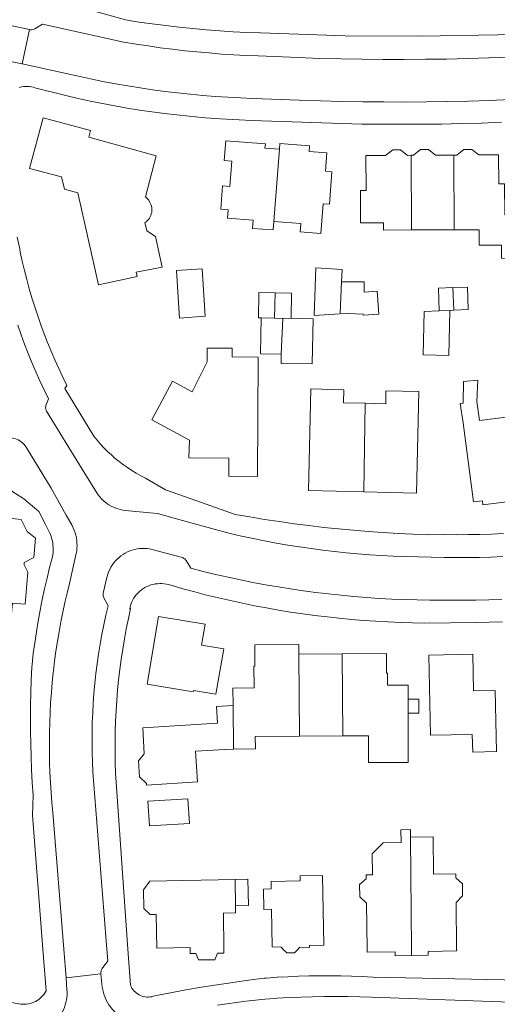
# Model space of a CAD drawing. Header units: metres. Extents: x 89888 to 94270, y 464165 to 468904.
# Tile 109 of 256: x 92162 to 92228, y 466032 to 466168. Entities that reach past the tile are written whole.
import ezdxf

# ---------------------------------------------------------------- set-up
doc = ezdxf.new("R2010")
doc.units = ezdxf.units.M
for name, color, linetype, lineweight in [('B_BEBOUWINGSGRENS_0', 251, 'CONTINUOUS', 13), ('B_TUSSENMUUR_0', 251, 'CONTINUOUS', 13), ('V_WEGGRENS_0', 251, 'CONTINUOUS', 13)]:
    doc.layers.add(name, color=color, linetype=linetype, lineweight=lineweight)

# ---------------------------------------------------------------- blocks, each defined once
blk = doc.blocks.new('OGT_BLOK3_ACAD_1_FMEBLOCK4')
at = {"layer": 'B_BEBOUWINGSGRENS_0'}
blk.add_line((-1.75, -4.8), (-1.48, -5.06), dxfattribs=at)
blk.add_lwpolyline([(0.61, -5.06), (0.85, -4.83), (2.17, -4.84), (2.16, -4.59), (4.16, -4.55), (3.98, 5.06), (0.88, 5.01), (0.9, 4.31), (-3.12, 4.23), (-3.1, 3.21), (-4.16, 3.19), (-4.11, 0.39), (-3.05, 0.41), (-2.95, -4.79)], dxfattribs=at)
blk = doc.blocks.new('OGT_BLOK3_ACAD_1_FMEBLOCK38')
at = {"layer": 'B_BEBOUWINGSGRENS_0'}
blk.add_line((4.77, -4.79), (4.69, 0.16), dxfattribs=at)
blk.add_lwpolyline([(6.31, 4.79), (-5.46, 4.57), (-6.31, 3.38), (-6.27, 0.79), (-5.4, -0.05), (-4.56, -0.03), (-4.48, -4.65), (0.12, -4.58), (0.13, -4.79)], dxfattribs=at)

msp = doc.modelspace()

# ---------------------------------------------------------------- linework, layer by layer
at = {"layer": 'B_BEBOUWINGSGRENS_0'}
for p, q in [((92183.6, 466133.09), (92184.03, 466126.53)), ((92221.31, 466127.58), (92221.88, 466127.61)), ((92209.46, 466102.57), (92216.71, 466102.4)), ((92206.46, 466080.22), (92200.48, 466080.18)), ((92224.58, 466075.13), (92224.48, 466080.18)), ((92200.57, 466068.88), (92206.54, 466068.92)), ((92179.87, 466056.52), (92185.38, 466056.84)), ((92196.82, 466039.81), (92198.02, 466039.79))]:
    msp.add_line(p, q, dxfattribs=at)
for points in [[(92165.19, 466154.11), (92163.32, 466147.16), (92167.74, 466145.98), (92168.15, 466144.31), (92169.98, 466143.78), (92172.83, 466131.1), (92178.17, 466132.25)], [(92178.17, 466132.25), (92178.04, 466132.85), (92181.63, 466133.56), (92180.7, 466137.79), (92179.51, 466138.57), (92179.25, 466139.68), (92179.43, 466139.81), (92179.59, 466139.96), (92179.73, 466140.12), (92179.86, 466140.29), (92179.97, 466140.48), (92180.06, 466140.67), (92180.13, 466140.88), (92180.18, 466141.09), (92180.21, 466141.31), (92180.21, 466141.52), (92180.19, 466141.74), (92180.14, 466141.96), (92180.08, 466142.17), (92179.99, 466142.38), (92179.89, 466142.57), (92179.77, 466142.76), (92179.63, 466142.93), (92179.48, 466143.09), (92179.32, 466143.23), (92180.78, 466148.9), (92171.51, 466151.46), (92171.75, 466152.37), (92165.19, 466154.11)], [(92197.81, 466149.79), (92195.81, 466149.94), (92195.86, 466150.54), (92190.39, 466150.94), (92190.19, 466148.25), (92191.22, 466148.17), (92190.96, 466144.68), (92189.94, 466144.76), (92189.7, 466141.52), (92190.73, 466141.44), (92190.64, 466140.29), (92194.18, 466140.03), (92194.1, 466138.89), (92196.94, 466138.67), (92197.03, 466139.82)], [(92204.34, 466149.31), (92201.9, 466149.49), (92201.96, 466150.29), (92197.87, 466150.59), (92197.81, 466149.79)], [(92197.03, 466139.82), (92200.76, 466139.55), (92200.68, 466138.4), (92203.52, 466138.19), (92203.82, 466142.28), (92204.72, 466142.21), (92205.05, 466146.7), (92204.15, 466146.77), (92204.34, 466149.31)], [(92215.99, 466148.97), (92215.45, 466148.96), (92214.51, 466149.7), (92213.46, 466149.7), (92212.44, 466148.94), (92209.74, 466148.94), (92209.76, 466144.09), (92208.98, 466144.09), (92209, 466139.64), (92212.15, 466139.65), (92212.16, 466138.65), (92216.04, 466138.67)], [(92221.87, 466148.99), (92219.32, 466148.99), (92218.36, 466149.76), (92217.25, 466149.76), (92216.31, 466148.97), (92215.99, 466148.97)], [(92225.36, 466136.57), (92228.42, 466136.58), (92228.43, 466134.76), (92231.08, 466134.75), (92231.02, 466140.78), (92228.89, 466140.74), (92228.87, 466145.02), (92228.09, 466145.02), (92228.04, 466149.02), (92225.31, 466149.01), (92224.35, 466149.75), (92223.24, 466149.75), (92222.29, 466148.99), (92221.87, 466148.99)], [(92216.04, 466138.67), (92219.51, 466138.68), (92221.91, 466138.69)], [(92221.91, 466138.69), (92225.35, 466138.71), (92225.36, 466136.57)], [(92184.03, 466126.53), (92187.56, 466126.77), (92187.13, 466133.32), (92183.6, 466133.09)], [(92206.36, 466131.51), (92206.44, 466133.23), (92202.84, 466133.43), (92202.58, 466126.87), (92206.15, 466127.1), (92206.16, 466127.18)], [(92206.16, 466127.18), (92209.36, 466127.06), (92209.35, 466126.94), (92211.5, 466127.05), (92211.3, 466130.24), (92209.49, 466130.08), (92209.47, 466131.54), (92206.36, 466131.51)], [(92197.23, 466130.02), (92194.97, 466130.06), (92194.91, 466126.56), (92195.27, 466126.55)], [(92199.42, 466126.49), (92199.48, 466129.97), (92197.23, 466130.02)], [(92221.73, 466130.72), (92219.73, 466130.64), (92219.85, 466127.52)], [(92221.88, 466127.61), (92223.86, 466127.71), (92223.73, 466130.78), (92221.73, 466130.72)], [(92219.85, 466127.52), (92217.79, 466127.43), (92217.61, 466121.46), (92221.19, 466121.34), (92221.31, 466127.58)], [(92195.27, 466126.55), (92195.18, 466121.6), (92198.04, 466121.54)], [(92198.04, 466121.54), (92198.02, 466120.28), (92202.34, 466120.2), (92202.46, 466126.43), (92199.42, 466126.49)], [(92194.78, 466104.69), (92194.89, 466121.14), (92191.29, 466121.16), (92191.3, 466122.36), (92187.85, 466122.39), (92187.84, 466120.49), (92185.78, 466116.36), (92183.04, 466117.81), (92180.2, 466112.47), (92185.41, 466109.7), (92185.32, 466107.24)], [(92229.43, 466112.91), (92225.38, 466112.38), (92225.03, 466115.02), (92225.19, 466117.98), (92223.19, 466117.77), (92223.15, 466114.81), (92222.74, 466114.74), (92223.15, 466112.09), (92224.59, 466101.18), (92225.81, 466101.34), (92225.88, 466100.75), (92230.99, 466101.42), (92231.12, 466101.44), (92231.04, 466102.03)], [(92209.64, 466114.77), (92206.66, 466114.84), (92206.7, 466116.64), (92202.15, 466116.75), (92201.82, 466102.75), (92209.46, 466102.57)], [(92216.71, 466102.4), (92217.05, 466116.39), (92212.5, 466116.5), (92212.46, 466114.7), (92209.64, 466114.77)], [(92185.32, 466107.24), (92190.84, 466107.21), (92190.82, 466104.72), (92194.78, 466104.69)], [(92155.11, 466083.06), (92154.91, 466080.88), (92160.34, 466080.4), (92160.96, 466087.23), (92162.71, 466087.07), (92163.1, 466091.47), (92162.57, 466092.49), (92162.6, 466092.82), (92163.93, 466093.51), (92164.17, 466096.18), (92163, 466097.11), (92162.16, 466098.73), (92158.77, 466099.12)], [(92187.06, 466081.43), (92187.55, 466084.3), (92181.13, 466085.39), (92179.55, 466076.05), (92185.91, 466074.98), (92185.95, 466075.17), (92189.01, 466074.66)], [(92189.01, 466074.66), (92190.14, 466080.91), (92187.06, 466081.43)], [(92200.48, 466080.18), (92200.46, 466081.5), (92194.4, 466081.46), (92194.42, 466078.51), (92194.29, 466078.51), (92194.3, 466075.53), (92191.38, 466075.51), (92191.4, 466073.09)], [(92212.73, 466075.89), (92212.72, 466077.55), (92212.59, 466077.55), (92212.57, 466080.26), (92206.46, 466080.22)], [(92224.48, 466080.18), (92218.43, 466080.05), (92218.66, 466069.02), (92224.41, 466069.13), (92224.46, 466066.68), (92227.75, 466066.78), (92227.58, 466075.19), (92224.58, 466075.13)], [(92215.55, 466074), (92215.54, 466075.91), (92212.73, 466075.89)], [(92191.4, 466073.09), (92189.14, 466072.96), (92189.26, 466070.69), (92178.96, 466070.04), (92179.13, 466066.45), (92178.37, 466065.49), (92178.51, 466063.27), (92179.46, 466062.34), (92179.48, 466062.13), (92186.49, 466062.6), (92186.22, 466066.79), (92190.26, 466067.05), (92191.46, 466067.09)], [(92215.55, 466072.07), (92217.05, 466072.07), (92217.05, 466074), (92215.55, 466074)], [(92206.54, 466068.92), (92210.07, 466068.94), (92210.07, 466065.23), (92215.58, 466065.24), (92215.55, 466072.07)], [(92191.46, 466067.09), (92194.48, 466067.11), (92194.47, 466068.84), (92200.57, 466068.88)], [(92185.38, 466056.84), (92185.18, 466060.25), (92179.67, 466059.92), (92179.87, 466056.52)], [(92215.89, 466054.97), (92215.89, 466055.99), (92214.55, 466055.96), (92214.6, 466054.21), (92212.09, 466054.18), (92210.61, 466052.66), (92210.65, 466049.76), (92209.76, 466049.75), (92209.76, 466049.2), (92208.87, 466048.44), (92208.9, 466046.72), (92209.81, 466045.85), (92209.89, 466039.53)], [(92222.25, 466039.53), (92222.17, 466045.95), (92223.06, 466046.87), (92223.04, 466048.52), (92222.13, 466049.35), (92222.12, 466049.9), (92219.06, 466049.87), (92219, 466055.02), (92215.89, 466054.97)], [(92191.74, 466045.5), (92193.53, 466045.54), (92193.46, 466049.14), (92191.69, 466049.11)], [(92190.06, 466044.48), (92191.76, 466044.51), (92191.74, 466045.5)], [(92185.5, 466039.53), (92185.51, 466038.91), (92186.29, 466038.92), (92186.66, 466038.03), (92188.89, 466038.06), (92189.24, 466038.97), (92190.15, 466038.98), (92190.14, 466039.53)], [(92198.29, 466039.53), (92198.84, 466039.01), (92199.86, 466039), (92200.39, 466039.53)], [(92209.89, 466039.53), (92209.89, 466039.1), (92213.77, 466039.15), (92213.78, 466038.6), (92216.04, 466038.63)], [(92216.04, 466038.63), (92218.32, 466038.66), (92218.31, 466039.21), (92222.26, 466039.26), (92222.25, 466039.53)]]:
    msp.add_lwpolyline(points, dxfattribs=at)
at = {"layer": 'B_TUSSENMUUR_0'}
for p, q in [((92197.03, 466139.82), (92197.81, 466149.79)), ((92215.99, 466148.97), (92216.04, 466138.67)), ((92221.91, 466138.69), (92221.87, 466148.99)), ((92206.36, 466131.51), (92206.16, 466127.18)), ((92197.14, 466126.51), (92197.23, 466130.02)), ((92221.73, 466130.72), (92221.88, 466127.61)), ((92219.85, 466127.52), (92221.31, 466127.58)), ((92195.27, 466126.55), (92197.14, 466126.51)), ((92197.14, 466126.51), (92198.28, 466126.48)), ((92198.04, 466121.54), (92198.28, 466126.48)), ((92198.28, 466126.48), (92199.42, 466126.49)), ((92209.46, 466102.57), (92209.64, 466114.77)), ((92200.57, 466068.88), (92200.48, 466080.18)), ((92206.54, 466068.92), (92206.46, 466080.22)), ((92191.4, 466073.09), (92191.46, 466067.09)), ((92215.55, 466074), (92215.55, 466072.07)), ((92215.89, 466054.97), (92216.03, 466039.53)), ((92191.69, 466049.11), (92191.74, 466045.5)), ((92216.03, 466039.53), (92216.04, 466038.63))]:
    msp.add_line(p, q, dxfattribs=at)
at = {"layer": 'V_WEGGRENS_0'}
for p, q in [((92163.34, 466166.3), (92157.09, 466167.64)), ((92162.3, 466161.59), (92163.34, 466166.3)), ((92166.32, 466103.09), (92168.4, 466099.36)), ((92168.07, 466039.53), (92168.39, 466035.57)), ((92173.18, 466036.13), (92168.39, 466035.57))]:
    msp.add_line(p, q, dxfattribs=at)
for points in [[(92254.42, 466167.68), (92251.84, 466167.41), (92249.26, 466167.16), (92246.68, 466166.92), (92244.1, 466166.72), (92241.52, 466166.53), (92227.92, 466165.56), (92217.32, 466165.39), (92206.88, 466165.44), (92195.18, 466165.83), (92193.31, 466165.91), (92191.44, 466166.01), (92189.57, 466166.13), (92187.7, 466166.27), (92185.84, 466166.44), (92183.98, 466166.63), (92182.12, 466166.84), (92180.26, 466167.08), (92178.41, 466167.34), (92176.56, 466167.62), (92165.73, 466170.72)], [(92163.34, 466166.3), (92163.49, 466166.28), (92163.64, 466166.28), (92163.79, 466166.3), (92163.93, 466166.34), (92164.07, 466166.41), (92165.12, 466167.05), (92176.35, 466164.58), (92178.02, 466164.3), (92179.7, 466164.04), (92181.37, 466163.8), (92183.05, 466163.59), (92184.74, 466163.39), (92186.42, 466163.22), (92188.11, 466163.07), (92189.8, 466162.93), (92191.49, 466162.82), (92193.18, 466162.74), (92194.88, 466162.67), (92200.41, 466162.43), (92203.33, 466162.33), (92206.25, 466162.26), (92209.17, 466162.21), (92212.09, 466162.18), (92215.02, 466162.18), (92217.94, 466162.2), (92220.86, 466162.24), (92223.78, 466162.3), (92226.71, 466162.4), (92229.63, 466162.51)], [(92162.3, 466161.59), (92159.99, 466162.04)], [(92162.3, 466161.59), (92168.36, 466160.26), (92170.06, 466159.87), (92171.76, 466159.51), (92173.46, 466159.16), (92175.17, 466158.84), (92176.88, 466158.54), (92178.59, 466158.27), (92180.31, 466158.01), (92182.03, 466157.78), (92183.76, 466157.57), (92185.49, 466157.39), (92187.22, 466157.22), (92188.95, 466157.08), (92190.68, 466156.97), (92192.41, 466156.87), (92194.15, 466156.8), (92200.56, 466156.56), (92203.47, 466156.46), (92206.38, 466156.39), (92209.3, 466156.34), (92212.21, 466156.32), (92215.12, 466156.31), (92218.04, 466156.33), (92220.95, 466156.38), (92223.87, 466156.45), (92226.78, 466156.53), (92229.69, 466156.65)], [(92161.91, 466158.33), (92162.22, 466158.4), (92162.53, 466158.43), (92162.84, 466158.45)], [(92162.84, 466158.45), (92163.09, 466158.45), (92163.34, 466158.43), (92163.59, 466158.4), (92163.83, 466158.35), (92164.08, 466158.28), (92168.34, 466157.19), (92170.02, 466156.8), (92171.71, 466156.44), (92173.4, 466156.1), (92175.1, 466155.78), (92176.8, 466155.48), (92178.5, 466155.21), (92180.21, 466154.96), (92181.93, 466154.73), (92183.64, 466154.53), (92185.36, 466154.34), (92187.08, 466154.18), (92188.8, 466154.05), (92190.52, 466153.93), (92192.25, 466153.84), (92193.97, 466153.77), (92200.89, 466153.52), (92203.64, 466153.42), (92206.39, 466153.34), (92209.15, 466153.28), (92211.9, 466153.25), (92214.66, 466153.24), (92217.41, 466153.25), (92220.17, 466153.28), (92222.92, 466153.34), (92225.67, 466153.41), (92228.43, 466153.52)], [(92186.42, 466101.31), (92182.09, 466102.83), (92179.31, 466104.46), (92178.68, 466104.79), (92178.06, 466105.14), (92177.45, 466105.51), (92176.86, 466105.9), (92176.28, 466106.31), (92175.71, 466106.73), (92175.16, 466107.18), (92174.62, 466107.65), (92174.1, 466108.13), (92173.6, 466108.63), (92173.11, 466109.15), (92172.64, 466109.68), (92172.19, 466110.22), (92168.19, 466116.79), (92168.49, 466117.21), (92167.91, 466118.38), (92167.35, 466119.56), (92166.82, 466120.75), (92166.3, 466121.95), (92165.81, 466123.16), (92165.34, 466124.37), (92164.89, 466125.59), (92164.46, 466126.83), (92164.05, 466128.06), (92163.66, 466129.31), (92163.29, 466130.56), (92162.95, 466131.82), (92162.63, 466133.08), (92162.33, 466134.35), (92162.05, 466135.63), (92161.99, 466136.07), (92161.61, 466137.67)], [(92161.73, 466125.53), (92162.18, 466124.23), (92162.65, 466122.94), (92163.14, 466121.66), (92163.66, 466120.39), (92164.2, 466119.12), (92164.76, 466117.87), (92165.34, 466116.62), (92165.94, 466115.39), (92165.59, 466114.45), (92165.56, 466114.3), (92165.55, 466114.15), (92165.57, 466113.99), (92165.61, 466113.84), (92165.67, 466113.7), (92170.6, 466105.69)], [(92160.79, 466110.03), (92161.04, 466109.98), (92161.28, 466109.92), (92161.52, 466109.83), (92161.75, 466109.72), (92161.97, 466109.6), (92162.17, 466109.46), (92162.37, 466109.3), (92162.55, 466109.12), (92162.72, 466108.93), (92162.87, 466108.73), (92163, 466108.51), (92166.32, 466103.09)], [(92185.6, 466098.29), (92180.99, 466099.6), (92176.54, 466100.01), (92176.2, 466100.05), (92175.87, 466100.12), (92175.54, 466100.2), (92175.21, 466100.31), (92174.9, 466100.44), (92174.59, 466100.59), (92174.29, 466100.76), (92174.01, 466100.95), (92173.74, 466101.15), (92173.48, 466101.38), (92173.24, 466101.62), (92173.01, 466101.87), (92172.8, 466102.14), (92172.61, 466102.43), (92170.6, 466105.69)], [(92160.22, 466103.08), (92162.53, 466101.6), (92164.62, 466099.87), (92165.54, 466098.06)], [(92228.71, 466096.8), (92227.08, 466096.73), (92225.45, 466096.68), (92223.83, 466096.66), (92222.2, 466096.65), (92220.57, 466096.66), (92218.27, 466096.65), (92216.21, 466096.72), (92214.16, 466096.82), (92212.1, 466096.94), (92210.05, 466097.09), (92208, 466097.26), (92205.95, 466097.45), (92203.91, 466097.67), (92201.87, 466097.91), (92199.82, 466098.17), (92197.79, 466098.46), (92195.75, 466098.77), (92193.72, 466099.1), (92191.7, 466099.46), (92186.42, 466101.31)], [(92168.4, 466099.36), (92169.2, 466097.91), (92169.36, 466097.59), (92169.5, 466097.26), (92169.62, 466096.92), (92169.71, 466096.57), (92169.79, 466096.22), (92169.84, 466095.87), (92169.87, 466095.51), (92169.88, 466095.15), (92169.87, 466094.79), (92169.83, 466094.43), (92169.78, 466094.08), (92168.83, 466089.93)], [(92165.54, 466098.06), (92166.14, 466096.87), (92166.27, 466096.55), (92166.37, 466096.23), (92166.45, 466095.9), (92166.52, 466095.57), (92166.56, 466095.23), (92166.58, 466094.89), (92166.59, 466094.55), (92166.57, 466094.21), (92166.49, 466093.59), (92166.1, 466092.13), (92165.74, 466090.66), (92165.4, 466089.19), (92165.09, 466087.72), (92164.79, 466086.23), (92164.52, 466084.74), (92164.28, 466083.25), (92164.05, 466081.76), (92163.85, 466080.26), (92163.68, 466078.76), (92163.63, 466078.39), (92163.56, 466076.63), (92163.51, 466074.86), (92163.48, 466073.1), (92163.47, 466071.33)], [(92185.6, 466098.29), (92190.99, 466096.8), (92192.57, 466096.44), (92194.16, 466096.11), (92195.76, 466095.79), (92197.36, 466095.5), (92198.96, 466095.22), (92200.57, 466094.97), (92202.18, 466094.74), (92203.79, 466094.53), (92205.4, 466094.34), (92207.02, 466094.17), (92208.64, 466094.02), (92210.26, 466093.89), (92211.88, 466093.79), (92213.51, 466093.7), (92215.13, 466093.64), (92220.53, 466093.52), (92222.15, 466093.5), (92223.77, 466093.5), (92225.4, 466093.52), (92227.02, 466093.57), (92228.64, 466093.63)], [(92173.51, 466088.79), (92173.94, 466090.55), (92174.02, 466090.89), (92174.12, 466091.23), (92174.24, 466091.55), (92174.39, 466091.87), (92174.55, 466092.18), (92174.74, 466092.47), (92174.94, 466092.76), (92175.17, 466093.03), (92175.41, 466093.28), (92175.67, 466093.51), (92175.94, 466093.73), (92176.23, 466093.93), (92176.53, 466094.11), (92176.84, 466094.27), (92177.16, 466094.41), (92177.49, 466094.52), (92177.82, 466094.61), (92178.16, 466094.69), (92178.51, 466094.73), (92178.86, 466094.76), (92179.21, 466094.76), (92179.56, 466094.74), (92179.9, 466094.69), (92180.25, 466094.62), (92180.58, 466094.53), (92184.24, 466093.54)], [(92184.24, 466093.54), (92184.37, 466093.51), (92184.51, 466093.46), (92184.63, 466093.39), (92184.74, 466093.31), (92184.84, 466093.21), (92184.92, 466093.09), (92185.6, 466092.02), (92187.3, 466091.58), (92189, 466091.17), (92190.71, 466090.78), (92192.43, 466090.42), (92194.15, 466090.07), (92195.88, 466089.75), (92197.61, 466089.45), (92199.34, 466089.18), (92201.08, 466088.92), (92202.82, 466088.69), (92204.56, 466088.48), (92206.3, 466088.3), (92208.05, 466088.14), (92209.8, 466088), (92211.55, 466087.88), (92213.3, 466087.78), (92215.06, 466087.71), (92216.81, 466087.66), (92218.57, 466087.64), (92220.32, 466087.64), (92221.31, 466087.62), (92223.1, 466087.62), (92224.9, 466087.64), (92226.69, 466087.69), (92228.48, 466087.76)], [(92168.83, 466089.93), (92168.51, 466088.61), (92168.2, 466087.29), (92167.91, 466085.96), (92167.65, 466084.62), (92167.4, 466083.28), (92167.18, 466081.94), (92166.97, 466080.6), (92166.79, 466079.25), (92166.63, 466077.9), (92166.6, 466077.63), (92166.46, 466076.26), (92166.34, 466074.88), (92166.24, 466073.51), (92166.16, 466072.13), (92166.11, 466070.76), (92166.07, 466069.38), (92166.06, 466068), (92166.06, 466066.62), (92166.09, 466065.24), (92166.14, 466063.86), (92166.21, 466062.49), (92166.3, 466061.11), (92166.42, 466059.74), (92166.55, 466058.37), (92168.07, 466039.53)], [(92176.89, 466039.53), (92175.19, 466063.83), (92175.14, 466065.25), (92175.12, 466066.68), (92175.12, 466068.1), (92175.15, 466069.53), (92175.19, 466070.96), (92175.26, 466072.38), (92175.36, 466073.8), (92175.48, 466075.22), (92175.62, 466076.64), (92175.79, 466078.06), (92175.98, 466079.47), (92176.19, 466080.88), (92176.42, 466082.29), (92176.68, 466083.69), (92176.96, 466085.09), (92177.27, 466086.48), (92177.15, 466086.43), (92177.21, 466086.73), (92177.3, 466087.03), (92177.41, 466087.32), (92177.54, 466087.6), (92177.69, 466087.87), (92177.86, 466088.12), (92178.05, 466088.37), (92178.25, 466088.6), (92178.48, 466088.82), (92178.71, 466089.02), (92178.96, 466089.2), (92179.22, 466089.36), (92179.5, 466089.5), (92179.78, 466089.62), (92180.07, 466089.73), (92180.37, 466089.81), (92180.68, 466089.86), (92180.98, 466089.9), (92181.29, 466089.91), (92181.6, 466089.91), (92181.91, 466089.88), (92182.21, 466089.82), (92182.85, 466089.68)], [(92182.85, 466089.68), (92184.48, 466089.21), (92186.11, 466088.77), (92187.74, 466088.34), (92189.39, 466087.94), (92191.03, 466087.56), (92192.69, 466087.21), (92194.35, 466086.87), (92196.01, 466086.55), (92197.67, 466086.26), (92199.34, 466085.99), (92201.01, 466085.74), (92202.69, 466085.52), (92204.37, 466085.31), (92206.05, 466085.13), (92207.74, 466084.97), (92209.42, 466084.83), (92211.11, 466084.72), (92212.8, 466084.62), (92214.49, 466084.55), (92216.18, 466084.51), (92217.87, 466084.48), (92224.88, 466084.54), (92226.72, 466084.58), (92228.56, 466084.65)], [(92174, 466039.53), (92172.08, 466063.95), (92172.02, 466065.3), (92171.98, 466066.66), (92171.96, 466068.02), (92171.97, 466069.38), (92171.99, 466070.74), (92172.05, 466072.09), (92172.12, 466073.45), (92172.22, 466074.81), (92172.35, 466076.16), (92172.49, 466077.51), (92172.66, 466078.86), (92172.85, 466080.2), (92173.07, 466081.55), (92173.31, 466082.88), (92173.57, 466084.22), (92173.85, 466085.54), (92174.16, 466086.87), (92173.59, 466087.96), (92173.53, 466088.09), (92173.49, 466088.23), (92173.47, 466088.37), (92173.47, 466088.51), (92173.48, 466088.65), (92173.51, 466088.79)], [(92163.47, 466071.33), (92163.48, 466069.57), (92163.51, 466067.8), (92163.55, 466066.03), (92163.62, 466064.27), (92163.71, 466062.51), (92163.82, 466060.74), (92163.73, 466057.99), (92165.17, 466039.53)], [(92164.16, 466032.31), (92163.92, 466032.2), (92163.68, 466032.11), (92163.43, 466032.03), (92163.18, 466031.97), (92162.92, 466031.94), (92162.66, 466031.92), (92162.4, 466031.92), (92162.14, 466031.94), (92159.34, 466032.43), (92158.04, 466032.8), (92156.75, 466033.18), (92155.47, 466033.59), (92154.19, 466034.01), (92152.92, 466034.45), (92151.65, 466034.92), (92150.39, 466035.4), (92149.14, 466035.9), (92147.9, 466036.41), (92146.66, 466036.95), (92145.43, 466037.51), (92144.21, 466038.08), (92142.2, 466039.12), (92141.31, 466039.53)], [(92165.17, 466039.53), (92165.62, 466033.75), (92165.49, 466033.52), (92165.34, 466033.31), (92165.18, 466033.11), (92165, 466032.92), (92164.81, 466032.74), (92164.6, 466032.58), (92164.38, 466032.44), (92164.16, 466032.31)], [(92173.18, 466036.13), (92173.18, 466036.28), (92173.19, 466036.43), (92173.23, 466036.58), (92173.28, 466036.73), (92173.36, 466036.86), (92174.13, 466037.88), (92174, 466039.53)], [(92178.63, 466033.12), (92178.43, 466033.22), (92178.24, 466033.34), (92178.05, 466033.47), (92177.88, 466033.62), (92177.72, 466033.78), (92177.58, 466033.95), (92177.45, 466034.14), (92177.34, 466034.34), (92177.24, 466034.54), (92176.89, 466039.53)], [(92175.53, 466030.51), (92175.25, 466030.74), (92174.98, 466030.99), (92174.73, 466031.26), (92174.49, 466031.55), (92174.28, 466031.85), (92174.08, 466032.16), (92173.9, 466032.49), (92173.75, 466032.83), (92173.62, 466033.17), (92173.51, 466033.52), (92173.43, 466033.88), (92173.37, 466034.25), (92173.18, 466036.13)], [(92168.39, 466035.57), (92168.49, 466033.92), (92168.51, 466033.56), (92168.5, 466033.21), (92168.47, 466032.86), (92168.42, 466032.51), (92168.35, 466032.16), (92168.25, 466031.82), (92168.14, 466031.48), (92168, 466031.16), (92167.84, 466030.84), (92167.66, 466030.53), (92167.47, 466030.24), (92167.25, 466029.96), (92167.02, 466029.69), (92166.77, 466029.44), (92166.51, 466029.21), (92166.23, 466028.99), (92165.93, 466028.79), (92165.63, 466028.6), (92165.32, 466028.44), (92164.99, 466028.3)], [(92235.62, 466035.16), (92210.67, 466035.63), (92209.21, 466035.72), (92207.74, 466035.78), (92206.28, 466035.82), (92204.82, 466035.84), (92203.35, 466035.84), (92201.89, 466035.82), (92200.43, 466035.78), (92198.96, 466035.71), (92197.5, 466035.63), (92196.04, 466035.53), (92195.71, 466035.52), (92193.55, 466035.23), (92191.38, 466034.93), (92189.22, 466034.6), (92187.07, 466034.26), (92184.91, 466033.89), (92182.76, 466033.49), (92180.62, 466033.08), (92180.4, 466033.01), (92180.18, 466032.96), (92179.96, 466032.92), (92179.74, 466032.91), (92179.51, 466032.91), (92179.28, 466032.94), (92179.06, 466032.98), (92178.85, 466033.04), (92178.63, 466033.12)], [(92189.25, 466031.77), (92190.56, 466031.97), (92191.87, 466032.16), (92193.18, 466032.33), (92194.49, 466032.48), (92195.81, 466032.62), (92197.12, 466032.73), (92197.51, 466032.75), (92199.14, 466032.84), (92200.76, 466032.9), (92202.38, 466032.95), (92204.01, 466032.98), (92205.63, 466032.99), (92207.25, 466032.98), (92208.88, 466032.95), (92210.5, 466032.9), (92234.77, 466032.01)]]:
    msp.add_lwpolyline(points, dxfattribs=at)

# ---------------------------------------------------------------- block references
at = {"layer": 'B_BEBOUWINGSGRENS_0'}
for name, p in [('OGT_BLOK3_ACAD_1_FMEBLOCK4', (92199.77, 466044.6)), ('OGT_BLOK3_ACAD_1_FMEBLOCK38', (92185.38, 466044.32))]:
    msp.add_blockref(name, p, dxfattribs=at)

doc.saveas('drawing.dxf')
